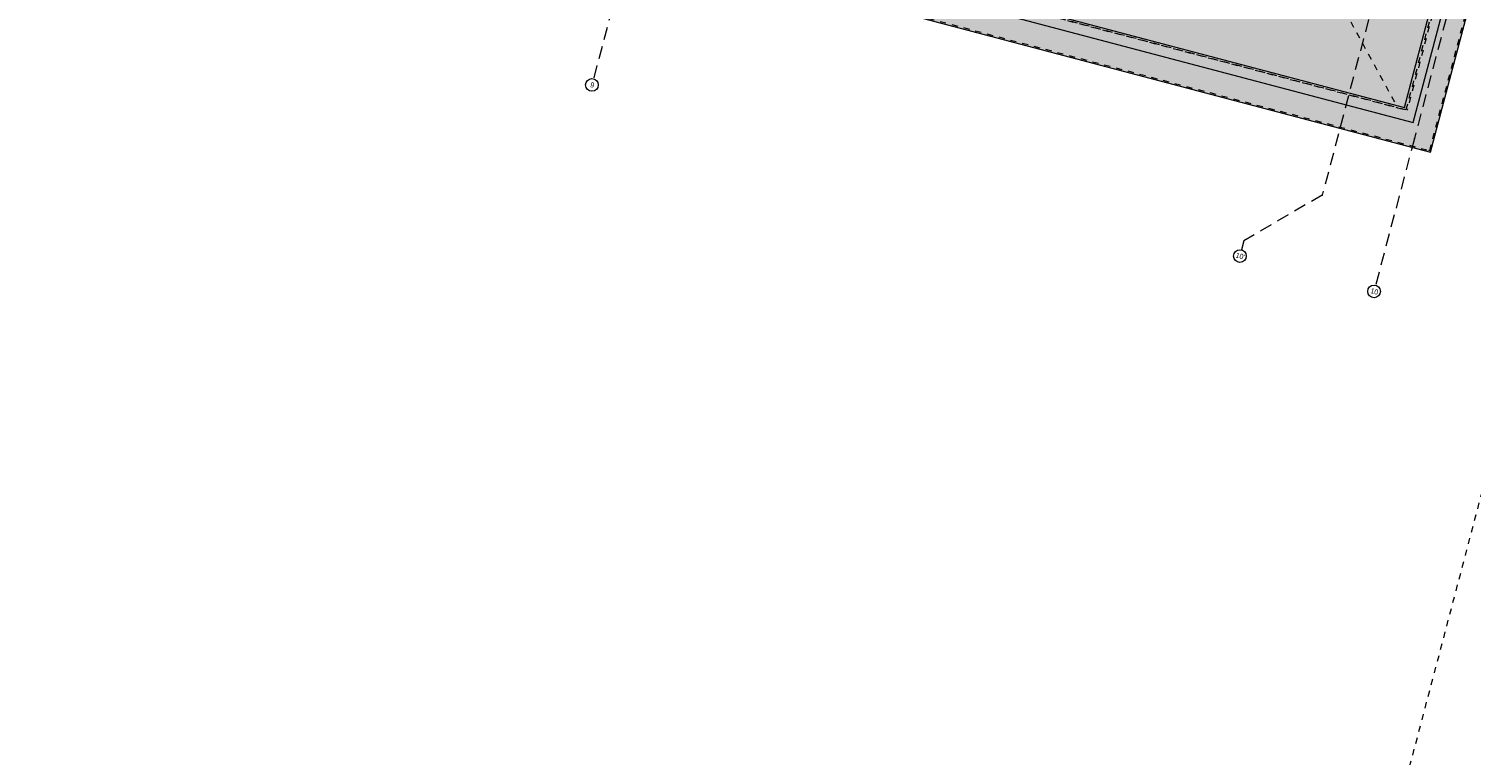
# Model space of a CAD drawing. Header units: millimetres. Extents: x -176817 to 18864955, y -12996033 to 201123.
# Tile 119 of 256: x 127676 to 156205, y -23870 to -9509. Entities that reach past the tile are written whole.
import ezdxf
from ezdxf.enums import TextEntityAlignment as Align

# ---------------------------------------------------------------- set-up
doc = ezdxf.new("R2010")
doc.units = ezdxf.units.MM
doc.header["$MEASUREMENT"] = 0
doc.linetypes.add('Przerywana', pattern=[240, 120, -120])
doc.linetypes.add('Przerywana długa', pattern=[390, 250, -140])
for name, color, linetype in [('231-A Ściany zewnętrzne', 7, 'Continuous'), ('280-A Dachy Powłoki', 7, 'Continuous'), ('410-K Osie', 7, 'Continuous'), ('450-K Belki', 7, 'Continuous'), ('460-K Stropy', 7, 'Continuous'), ('840-G Znaczniki przekroje', 7, 'Continuous')]:
    doc.layers.add(name, color=color, linetype=linetype)
doc.styles.add('STYL_AUTOMATYCZNY_8', font='ARIALN.TTF')

# ---------------------------------------------------------------- blocks, each defined once
blk = doc.blocks.new('Dach_18_2', base_point=(124337, -3255))
at = {"layer": '280-A Dachy Powłoki', "linetype": 'Continuous', "lineweight": 0, "true_color": 0x005d2f}
blk.add_hatch(color=118, dxfattribs=at).paths.add_polyline_path([(124337, -3255), (127050, -3970), (127102, -3772), (154751, -11068), (153477, -8741), (126834, -1711), (126834, -1711)])
at = {"layer": '280-A Dachy Powłoki', "color": 8, "linetype": 'Przerywana', "lineweight": 0, "flags": 128}
for points in [[(127102, -3772), (154751, -11068)], [(153477, -8741), (154751, -11068)]]:
    blk.add_lwpolyline(points, dxfattribs=at)
blk = doc.blocks.new('Dach_19_2', base_point=(153553, -8451))
at = {"layer": '280-A Dachy Powłoki', "linetype": 'Continuous', "lineweight": 0, "true_color": 0x005d2f}
blk.add_hatch(color=118, dxfattribs=at).paths.add_polyline_path([(153553, -8451), (153477, -8741), (154751, -11068), (154939, -11118), (156049, -6912)])
at = {"layer": '280-A Dachy Powłoki', "color": 8, "linetype": 'Przerywana', "lineweight": 0, "flags": 128}
for points in [[(156049, -6912), (154939, -11118)], [(155814, -7057), (156049, -6912)], [(153477, -8741), (153553, -8451)], [(154751, -11068), (154939, -11118)]]:
    blk.add_lwpolyline(points, dxfattribs=at)
blk = doc.blocks.new('Belka_6_2', base_point=(93087, 4578))
at = {"layer": '450-K Belki', "linetype": 'Continuous', "lineweight": 0, "true_color": 0xffffff}
blk.add_hatch(color=7, dxfattribs=at).paths.add_polyline_path([(92989, 4521), (155403, -11949), (154887, -11063), (93875, 5037)])
at = {"layer": '450-K Belki', "color": 7, "linetype": 'Continuous', "lineweight": 0}
for p, q in [((93875, 5037), (154887, -11063)), ((92989, 4521), (155403, -11949))]:
    blk.add_line(p, q, dxfattribs=at)
blk = doc.blocks.new('Belka_7_2', base_point=(155346, -11851))
at = {"layer": '450-K Belki', "linetype": 'Continuous', "lineweight": 0, "true_color": 0xffffff}
blk.add_hatch(color=7, dxfattribs=at).paths.add_polyline_path([(154887, -11063), (155403, -11949), (156624, -7322), (155923, -7137)])
at = {"layer": '450-K Belki', "color": 7, "linetype": 'Continuous', "lineweight": 0}
for p, q in [((154887, -11063), (155923, -7137)), ((155403, -11949), (156624, -7322)), ((156624, -7322), (155923, -7137))]:
    blk.add_line(p, q, dxfattribs=at)
blk = doc.blocks.new('Strop_27_2', base_point=(93576, 4862))
at = {"layer": '460-K Stropy', "color": 255, "linetype": 'Continuous', "lineweight": 0, "flags": 128}
blk.add_lwpolyline([(93576, 4862), (155061, -11362), (156224, -6958), (94738, 9267)], close=True, dxfattribs=at)
blk = doc.blocks.new('Ściana_69_2', base_point=(156300, -7139))
at = {"layer": '231-A Ściany zewnętrzne', "color": 8, "linetype": 'Przerywana', "lineweight": 0, "flags": 128}
for points in [[(155986, -7056), (154915, -11112)], [(155990, -7057), (155986, -7056)], [(156184, -7108), (155990, -7057)], [(156416, -7170), (156184, -7108)], [(155385, -11918), (156624, -7225)], [(156609, -7221), (156416, -7170)], [(156624, -7225), (156609, -7221)], [(155385, -11918), (155371, -11914)]]:
    blk.add_lwpolyline(points, dxfattribs=at)
blk = doc.blocks.new('Ściana_70_2', base_point=(155147, -11509))
at = {"layer": '231-A Ściany zewnętrzne', "color": 8, "linetype": 'Przerywana', "lineweight": 0, "flags": 128}
for points in [[(139575, -7064), (127102, -3772)], [(126933, -4410), (139406, -7702)], [(154915, -11112), (139836, -7132)], [(139667, -7771), (155371, -11914)]]:
    blk.add_lwpolyline(points, dxfattribs=at)
blk = doc.blocks.new('Standardowy znacznik osi[624]_2', base_point=(161402, 74985))
at = {"layer": '410-K Osie', "color": 5, "linetype": 'Przerywana długa', "lineweight": 0}
blk.add_line((139610, -7597), (138845, -10498), dxfattribs=at)
at = {"layer": '410-K Osie', "color": 5, "linetype": 'Continuous', "lineweight": 0}
blk.add_circle((138813, -10619), 125, dxfattribs=at)
at = {"layer": '410-K Osie', "color": 7, "lineweight": 0, "style": 'STYL_AUTOMATYCZNY_8'}
for tag, p in [('AC_MarkerText_1_0', (161455, 75155)), ('AC_MarkerText_1_1', (138834, -10570))]:
    blk.add_attdef(tag, text='', height=100, rotation=345.218, dxfattribs=at).set_placement(p, align=Align.TOP_CENTER)
blk = doc.blocks.new('Standardowy znacznik osi[637]_2', base_point=(176872, 70903))
at = {"layer": '410-K Osie', "color": 5, "linetype": 'Przerywana długa', "lineweight": 0}
for p, q in [((176107, 68002), (155081, -11680)), ((155081, -11680), (154315, -14580))]:
    blk.add_line(p, q, dxfattribs=at)
at = {"layer": '410-K Osie', "color": 5, "linetype": 'Continuous', "lineweight": 0}
blk.add_circle((154284, -14701), 125, dxfattribs=at)
at = {"layer": '410-K Osie', "color": 5, "linetype": 'Przerywana długa', "lineweight": 0}
blk.add_point((155081, -11680), dxfattribs=at)
blk.add_point((155081, -11680), dxfattribs=at)
at = {"layer": '410-K Osie', "color": 7, "lineweight": 0, "style": 'STYL_AUTOMATYCZNY_8'}
for tag, p in [('AC_MarkerText_1_0', (176925, 71073)), ('AC_MarkerText_1_1', (154305, -14653))]:
    blk.add_attdef(tag, text='', height=100, rotation=345.218, dxfattribs=at).set_placement(p, align=Align.TOP_CENTER)
blk = doc.blocks.new('Standardowy znacznik osi[651]_2', base_point=(175445, 71274))
at = {"layer": '410-K Osie', "color": 5, "linetype": 'Przerywana długa', "lineweight": 0}
for p, q in [((175073, 69865), (153261, -12795)), ((153261, -12795), (151711, -13698)), ((151711, -13698), (151663, -13880))]:
    blk.add_line(p, q, dxfattribs=at)
at = {"layer": '410-K Osie', "color": 5, "linetype": 'Continuous', "lineweight": 0}
blk.add_circle((151631, -14001), 125, dxfattribs=at)
at = {"layer": '410-K Osie', "color": 5, "linetype": 'Przerywana długa', "lineweight": 0}
blk.add_point((153261, -12795), dxfattribs=at)
at = {"layer": '410-K Osie', "color": 7, "lineweight": 0, "style": 'STYL_AUTOMATYCZNY_8'}
for tag, p in [('AC_MarkerText_1_0', (174271, 71767)), ('AC_MarkerText_1_1', (151652, -13953))]:
    blk.add_attdef(tag, text='', height=100, rotation=345.218, dxfattribs=at).set_placement(p, align=Align.TOP_CENTER)
blk = doc.blocks.new('Płaszczyzna odcinająca_7_2', base_point=(153316, -30439))
at = {"layer": '840-G Znaczniki przekroje', "color": 161, "linetype": 'Przerywana', "lineweight": 0, "true_color": 0x40a5ff}
blk.add_line((153335, -30367), (179831, 70045), dxfattribs=at)

msp = doc.modelspace()

# ---------------------------------------------------------------- block references
at = {"layer": '231-A Ściany zewnętrzne', "color": 7, "lineweight": 0}
for name, p in [('Ściana_70_2', (155146.75, -11508.69)), ('Ściana_69_2', (156299.78, -7139.08))]:
    msp.add_blockref(name, p, dxfattribs=at)
at = {"layer": '280-A Dachy Powłoki', "color": 8, "linetype": 'Przerywana', "lineweight": 0}
for name, p in [('Dach_18_2', (124337.23, -3254.65)), ('Dach_19_2', (153553.39, -8450.88))]:
    msp.add_blockref(name, p, dxfattribs=at)
at = {"layer": '410-K Osie', "color": 5, "linetype": 'Continuous', "lineweight": 0}
ref = msp.add_blockref('Standardowy znacznik osi[624]_2', (161401.98, 74985.32), dxfattribs=at)
ref.add_attrib('AC_MarkerText_1_1', '9', dxfattribs={"color": 7, "lineweight": 0, "height": 100, "rotation": 345.218034, "style": 'STYL_AUTOMATYCZNY_8'}).set_placement((138834.16, -10570.32), align=Align.TOP_CENTER)
ref = msp.add_blockref('Standardowy znacznik osi[651]_2', (175444.8, 71273.89), dxfattribs=at)
ref.add_attrib('AC_MarkerText_1_1', "10'", dxfattribs={"color": 7, "lineweight": 0, "height": 100, "rotation": 345.218034, "style": 'STYL_AUTOMATYCZNY_8'}).set_placement((151651.92, -13952.61), align=Align.TOP_CENTER)
ref = msp.add_blockref('Standardowy znacznik osi[637]_2', (176872.44, 70903.06), dxfattribs=at)
ref.add_attrib('AC_MarkerText_1_1', '10', dxfattribs={"color": 7, "lineweight": 0, "height": 100, "rotation": 345.218034, "style": 'STYL_AUTOMATYCZNY_8'}).set_placement((154304.62, -14652.59), align=Align.TOP_CENTER)
at = {"layer": '450-K Belki', "color": 7, "lineweight": 0}
for name, p in [('Belka_6_2', (93087.12, 4577.69)), ('Belka_7_2', (155346.04, -11850.86))]:
    msp.add_blockref(name, p, dxfattribs=at)
at = {"layer": '460-K Stropy', "color": 255, "linetype": 'Continuous', "lineweight": 0}
msp.add_blockref('Strop_27_2', (93575.8, 4862.44), dxfattribs=at)

# ---------------------------------------------------------------- next in the draw order: block references
at = {"layer": '840-G Znaczniki przekroje', "color": 161, "lineweight": 0, "true_color": 0x40a5ff}
msp.add_blockref('Płaszczyzna odcinająca_7_2', (153315.96, -30439.48), dxfattribs=at)

doc.saveas('drawing.dxf')
